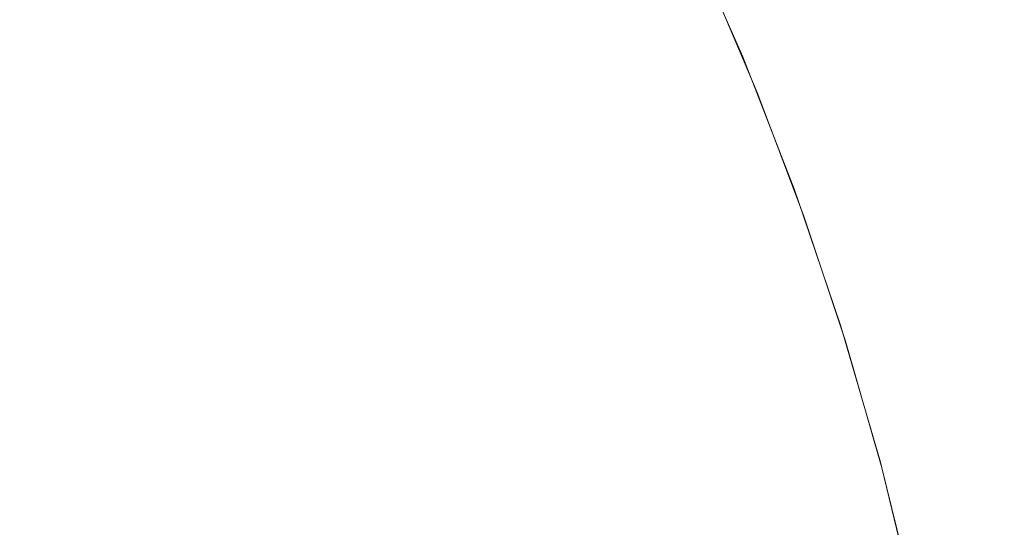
# Model space of a CAD drawing. Header units: centimetres. Extents: x -26 to 27.3, y -25.9 to -24.1.
# Tile 98 of 224: x -8.1472 to -8.1171, y -24.136 to -24.1205. Entities that reach past the tile are written whole.
import ezdxf

# ---------------------------------------------------------------- set-up
doc = ezdxf.new("R2010")
doc.units = ezdxf.units.CM
doc.header["$LTSCALE"] = 2.54
doc.layers.add('Lucido design-1', color=7, linetype='Continuous')

# ---------------------------------------------------------------- blocks, each defined once
blk = doc.blocks.new('Gruppo-7-1')
at = {"color": 7, "linetype": 'Continuous', "lineweight": 9}
for points, invisible_edges in [([(-8.133647, -24.116246, 1181.690062), (-8.131823, -24.119944, 1181.690062), (-8.133114, -24.120546, 1181.6862), (-8.13491, -24.116904, 1181.6862)], 15), ([(-8.143123, -24.116957, 1181.671466), (-8.141321, -24.120241, 1181.671466), (-8.143248, -24.121244, 1181.667991), (-8.145005, -24.118043, 1181.667991)], 15), ([(-8.13491, -24.116904, 1181.6862), (-8.133114, -24.120546, 1181.6862), (-8.134546, -24.121214, 1181.682403), (-8.136312, -24.117634, 1181.682403)], 15), ([(-8.136312, -24.117634, 1181.682403), (-8.134546, -24.121214, 1181.682403), (-8.136118, -24.121947, 1181.678678), (-8.13785, -24.118434, 1181.678678)], 15), ([(-8.127179, -24.117779, 1181.714235), (-8.125428, -24.121758, 1181.714235), (-8.125831, -24.121925, 1181.71012), (-8.127574, -24.117963, 1181.71012)], 15), ([(-8.126937, -24.117666, 1181.718367), (-8.125182, -24.121656, 1181.718367), (-8.125428, -24.121758, 1181.714235), (-8.127179, -24.117779, 1181.714235)], 15), ([(-8.126246, -24.119003, 1181.722727), (-8.125094, -24.12162, 1181.722727), (-8.125182, -24.121656, 1181.718367), (-8.126937, -24.117666, 1181.718367)], 14), ([(-8.145005, -24.118043, 1181.667991), (-8.143248, -24.121244, 1181.667991), (-8.145298, -24.122311, 1181.664611), (-8.147006, -24.119199, 1181.664611)], 15), ([(-8.127574, -24.117963, 1181.71012), (-8.125831, -24.121925, 1181.71012), (-8.126391, -24.122157, 1181.706031), (-8.128123, -24.118219, 1181.706031)], 15), ([(-8.13785, -24.118434, 1181.678678), (-8.136118, -24.121947, 1181.678678), (-8.137825, -24.122743, 1181.67503), (-8.139521, -24.119304, 1181.67503)], 15), ([(-8.128123, -24.118219, 1181.706031), (-8.126391, -24.122157, 1181.706031), (-8.127106, -24.122453, 1181.701974), (-8.128824, -24.118546, 1181.701974)], 15), ([(-25.917482, -24.11862, 1182.413815), (-25.917482, -24.121626, 1182.4151), (27.182518, -24.121626, 1182.4151), (27.182518, -24.11862, 1182.413815)], 10), ([(-8.128824, -24.118546, 1181.701974), (-8.127106, -24.122453, 1181.701974), (-8.127974, -24.122812, 1181.697955), (-8.129676, -24.118943, 1181.697955)], 15), ([(-8.129676, -24.118943, 1181.697955), (-8.127974, -24.122812, 1181.697955), (-8.128993, -24.123235, 1181.693983), (-8.130676, -24.11941, 1181.693983)], 15), ([(-8.125094, -24.12162, 1181.722727), (-8.126246, -24.119003, 1181.722727), (-8.126226, -24.118994, 1181.922727)], 10), ([(-8.126226, -24.118994, 1181.922727), (-8.124649, -24.122711, 1181.922727), (-8.125094, -24.12162, 1181.722727)], 10), ([(-8.126226, -24.118994, 1181.922727), (-8.126128, -24.118994, 1181.927342), (-8.124553, -24.122711, 1181.927275), (-8.124649, -24.122711, 1181.922727)], 7), ([(-8.126128, -24.118994, 1181.927342), (-8.125834, -24.118994, 1181.931949), (-8.124263, -24.122711, 1181.931816), (-8.124553, -24.122711, 1181.927275)], 15), ([(-8.125834, -24.118994, 1181.931949), (-8.125345, -24.118994, 1181.93654), (-8.123781, -24.122711, 1181.936339), (-8.124263, -24.122711, 1181.931816)], 15), ([(-8.125345, -24.118994, 1181.93654), (-8.124662, -24.118994, 1181.941105), (-8.123108, -24.122711, 1181.940838), (-8.123781, -24.122711, 1181.936339)], 15), ([(-8.124662, -24.118994, 1181.941105), (-8.123785, -24.118994, 1181.945637), (-8.122244, -24.122711, 1181.945305), (-8.123108, -24.122711, 1181.940838)], 15), ([(-8.123785, -24.118994, 1181.945637), (-8.122717, -24.118994, 1181.950128), (-8.121191, -24.122711, 1181.949731), (-8.122244, -24.122711, 1181.945305)], 15), ([(-8.122717, -24.118994, 1181.950128), (-8.121459, -24.118994, 1181.95457), (-8.119952, -24.122711, 1181.954108), (-8.121191, -24.122711, 1181.949731)], 15), ([(-8.121459, -24.118994, 1181.95457), (-8.120014, -24.118994, 1181.958954), (-8.118528, -24.122711, 1181.958429), (-8.119952, -24.122711, 1181.954108)], 15), ([(-8.120014, -24.118994, 1181.958954), (-8.118384, -24.118994, 1181.963273), (-8.116921, -24.122711, 1181.962685), (-8.118528, -24.122711, 1181.958429)], 15), ([(-8.118384, -24.118994, 1181.963273), (-8.116572, -24.118994, 1181.967519), (-8.115136, -24.122711, 1181.96687), (-8.116921, -24.122711, 1181.962685)], 15), ([(-8.147006, -24.119199, 1181.664611), (-8.145298, -24.122311, 1181.664611), (-8.147467, -24.12344, 1181.661332), (-8.149123, -24.120421, 1181.661332)], 15), ([(-8.139521, -24.119304, 1181.67503), (-8.137825, -24.122743, 1181.67503), (-8.139665, -24.123601, 1181.671466), (-8.141321, -24.120241, 1181.671466)], 15), ([(-8.130676, -24.11941, 1181.693983), (-8.128993, -24.123235, 1181.693983), (-8.130162, -24.123719, 1181.690062), (-8.131823, -24.119944, 1181.690062)], 15), ([(-8.131823, -24.119944, 1181.690062), (-8.130162, -24.123719, 1181.690062), (-8.131478, -24.124264, 1181.6862), (-8.133114, -24.120546, 1181.6862)], 15), ([(-8.141321, -24.120241, 1181.671466), (-8.139665, -24.123601, 1181.671466), (-8.141633, -24.124519, 1181.667991), (-8.143248, -24.121244, 1181.667991)], 15), ([(-8.133114, -24.120546, 1181.6862), (-8.131478, -24.124264, 1181.6862), (-8.132938, -24.124869, 1181.682403), (-8.134546, -24.121214, 1181.682403)], 15), ([(-8.134546, -24.121214, 1181.682403), (-8.132938, -24.124869, 1181.682403), (-8.13454, -24.125532, 1181.678678), (-8.136118, -24.121947, 1181.678678)], 15), ([(-8.143248, -24.121244, 1181.667991), (-8.141633, -24.124519, 1181.667991), (-8.143728, -24.125496, 1181.664611), (-8.145298, -24.122311, 1181.664611)], 15), ([(27.182518, -24.122542, 1182.415492), (27.182518, -24.121626, 1182.4151), (-25.917482, -24.121626, 1182.4151), (-25.917482, -24.122542, 1182.415492)], 10), ([(-8.125428, -24.121758, 1181.714235), (-8.123852, -24.12581, 1181.714235), (-8.124263, -24.125959, 1181.71012), (-8.125831, -24.121925, 1181.71012)], 15), ([(-8.125182, -24.121656, 1181.718367), (-8.123602, -24.125719, 1181.718367), (-8.123852, -24.12581, 1181.714235), (-8.125428, -24.121758, 1181.714235)], 15), ([(-8.125182, -24.121656, 1181.718367), (-8.125094, -24.12162, 1181.722727), (-8.124667, -24.122718, 1181.722727)], 9), ([(-8.124667, -24.122718, 1181.722727), (-8.123513, -24.125686, 1181.722727), (-8.123602, -24.125719, 1181.718367), (-8.125182, -24.121656, 1181.718367)], 14), ([(-8.124649, -24.122711, 1181.922727), (-8.124667, -24.122718, 1181.722727), (-8.125094, -24.12162, 1181.722727)], 9), ([(-8.136118, -24.121947, 1181.678678), (-8.13454, -24.125532, 1181.678678), (-8.13628, -24.126253, 1181.67503), (-8.137825, -24.122743, 1181.67503)], 15), ([(-8.125831, -24.121925, 1181.71012), (-8.124263, -24.125959, 1181.71012), (-8.124832, -24.126166, 1181.706031), (-8.126391, -24.122157, 1181.706031)], 15), ([(-8.145298, -24.122311, 1181.664611), (-8.143728, -24.125496, 1181.664611), (-8.145944, -24.126529, 1181.661332), (-8.147467, -24.12344, 1181.661332)], 15), ([(-8.126391, -24.122157, 1181.706031), (-8.124832, -24.126166, 1181.706031), (-8.125559, -24.126431, 1181.701974), (-8.127106, -24.122453, 1181.701974)], 15), ([(-25.917482, -24.122542, 1182.415492), (-25.917482, -24.125691, 1182.416682), (27.182518, -24.125691, 1182.416682), (27.182518, -24.122542, 1182.415492)], 10), ([(-8.127106, -24.122453, 1181.701974), (-8.125559, -24.126431, 1181.701974), (-8.126442, -24.126752, 1181.697955), (-8.127974, -24.122812, 1181.697955)], 15), ([(-8.123513, -24.125686, 1181.722727), (-8.124667, -24.122718, 1181.722727), (-8.124649, -24.122711, 1181.922727)], 10), ([(-8.123513, -24.125686, 1181.722727), (-8.124649, -24.122711, 1181.922727), (-8.123226, -24.126485, 1181.922727)], 9), ([(-8.124649, -24.122711, 1181.922727), (-8.124553, -24.122711, 1181.927275), (-8.123131, -24.126485, 1181.927215), (-8.123226, -24.126485, 1181.922727)], 7), ([(-8.124553, -24.122711, 1181.927275), (-8.124263, -24.122711, 1181.931816), (-8.122845, -24.126485, 1181.931695), (-8.123131, -24.126485, 1181.927215)], 15), ([(-8.124263, -24.122711, 1181.931816), (-8.123781, -24.122711, 1181.936339), (-8.122369, -24.126485, 1181.936158), (-8.122845, -24.126485, 1181.931695)], 15), ([(-8.123781, -24.122711, 1181.936339), (-8.123108, -24.122711, 1181.940838), (-8.121705, -24.126485, 1181.940598), (-8.122369, -24.126485, 1181.936158)], 15), ([(-8.123108, -24.122711, 1181.940838), (-8.122244, -24.122711, 1181.945305), (-8.120853, -24.126485, 1181.945005), (-8.121705, -24.126485, 1181.940598)], 15), ([(-8.122244, -24.122711, 1181.945305), (-8.121191, -24.122711, 1181.949731), (-8.119814, -24.126485, 1181.949372), (-8.120853, -24.126485, 1181.945005)], 15), ([(-8.121191, -24.122711, 1181.949731), (-8.119952, -24.122711, 1181.954108), (-8.118591, -24.126485, 1181.953691), (-8.119814, -24.126485, 1181.949372)], 15), ([(-8.119952, -24.122711, 1181.954108), (-8.118528, -24.122711, 1181.958429), (-8.117186, -24.126485, 1181.957955), (-8.118591, -24.126485, 1181.953691)], 15), ([(-8.118528, -24.122711, 1181.958429), (-8.116921, -24.122711, 1181.962685), (-8.115601, -24.126485, 1181.962154), (-8.117186, -24.126485, 1181.957955)], 15), ([(-8.137825, -24.122743, 1181.67503), (-8.13628, -24.126253, 1181.67503), (-8.138156, -24.12703, 1181.671466), (-8.139665, -24.123601, 1181.671466)], 15), ([(-8.127974, -24.122812, 1181.697955), (-8.126442, -24.126752, 1181.697955), (-8.127479, -24.127129, 1181.693983), (-8.128993, -24.123235, 1181.693983)], 15), ([(-8.128993, -24.123235, 1181.693983), (-8.127479, -24.127129, 1181.693983), (-8.128667, -24.127562, 1181.690062), (-8.130162, -24.123719, 1181.690062)], 15), ([(-8.147467, -24.12344, 1181.661332), (-8.145944, -24.126529, 1181.661332), (-8.148277, -24.127617, 1181.658157), (-8.14975, -24.124629, 1181.658157)], 15), ([(-8.139665, -24.123601, 1181.671466), (-8.138156, -24.12703, 1181.671466), (-8.140163, -24.127861, 1181.667991), (-8.141633, -24.124519, 1181.667991)], 15), ([(-8.130162, -24.123719, 1181.690062), (-8.128667, -24.127562, 1181.690062), (-8.130006, -24.128049, 1181.6862), (-8.131478, -24.124264, 1181.6862)], 15), ([(-8.141633, -24.124519, 1181.667991), (-8.140163, -24.127861, 1181.667991), (-8.142298, -24.128746, 1181.664611), (-8.143728, -24.125496, 1181.664611)], 15), ([(-8.131478, -24.124264, 1181.6862), (-8.130006, -24.128049, 1181.6862), (-8.131491, -24.12859, 1181.682403), (-8.132938, -24.124869, 1181.682403)], 15), ([(-8.132938, -24.124869, 1181.682403), (-8.131491, -24.12859, 1181.682403), (-8.13312, -24.129183, 1181.678678), (-8.13454, -24.125532, 1181.678678)], 15), ([(27.182518, -24.126538, 1182.417002), (27.182518, -24.125691, 1182.416682), (-25.917482, -24.125691, 1182.416682), (-25.917482, -24.126538, 1182.417002)], 10), ([(-8.143728, -24.125496, 1181.664611), (-8.142298, -24.128746, 1181.664611), (-8.144557, -24.129681, 1181.661332), (-8.145944, -24.126529, 1181.661332)], 15), ([(-8.13454, -24.125532, 1181.678678), (-8.13312, -24.129183, 1181.678678), (-8.134891, -24.129827, 1181.67503), (-8.13628, -24.126253, 1181.67503)], 15), ([(-8.123602, -24.125719, 1181.718367), (-8.122201, -24.129846, 1181.718367), (-8.122455, -24.129926, 1181.714235), (-8.123852, -24.12581, 1181.714235)], 15), ([(-8.123602, -24.125719, 1181.718367), (-8.123513, -24.125686, 1181.722727), (-8.12324, -24.12649, 1181.722727)], 9), ([(-8.12324, -24.12649, 1181.722727), (-8.12211, -24.129817, 1181.722727), (-8.122201, -24.129846, 1181.718367), (-8.123602, -24.125719, 1181.718367)], 14), ([(-8.123226, -24.126485, 1181.922727), (-8.12324, -24.12649, 1181.722727), (-8.123513, -24.125686, 1181.722727)], 9), ([(-8.124263, -24.125959, 1181.71012), (-8.122871, -24.130057, 1181.71012), (-8.123449, -24.130239, 1181.706031), (-8.124832, -24.126166, 1181.706031)], 15), ([(-8.123852, -24.12581, 1181.714235), (-8.122455, -24.129926, 1181.714235), (-8.122871, -24.130057, 1181.71012), (-8.124263, -24.125959, 1181.71012)], 15), ([(-8.13628, -24.126253, 1181.67503), (-8.134891, -24.129827, 1181.67503), (-8.136798, -24.130521, 1181.671466), (-8.138156, -24.12703, 1181.671466)], 15), ([(-8.124832, -24.126166, 1181.706031), (-8.123449, -24.130239, 1181.706031), (-8.124187, -24.130472, 1181.701974), (-8.125559, -24.126431, 1181.701974)], 15), ([(-25.917482, -24.126538, 1182.417002), (-25.917482, -24.129822, 1182.418085), (27.182518, -24.129822, 1182.418085), (27.182518, -24.126538, 1182.417002)], 10), ([(-8.145944, -24.126529, 1181.661332), (-8.144557, -24.129681, 1181.661332), (-8.146935, -24.130667, 1181.658157), (-8.148277, -24.127617, 1181.658157)], 15), ([(-8.125559, -24.126431, 1181.701974), (-8.124187, -24.130472, 1181.701974), (-8.125083, -24.130755, 1181.697955), (-8.126442, -24.126752, 1181.697955)], 15), ([(-8.12211, -24.129817, 1181.722727), (-8.12324, -24.12649, 1181.722727), (-8.123226, -24.126485, 1181.922727)], 10), ([(-8.12211, -24.129817, 1181.722727), (-8.123226, -24.126485, 1181.922727), (-8.121957, -24.130308, 1181.922727)], 9), ([(-8.123226, -24.126485, 1181.922727), (-8.123131, -24.126485, 1181.927215), (-8.121863, -24.130308, 1181.927161), (-8.121957, -24.130308, 1181.922727)], 7), ([(-8.123131, -24.126485, 1181.927215), (-8.122845, -24.126485, 1181.931695), (-8.121581, -24.130308, 1181.931587), (-8.121863, -24.130308, 1181.927161)], 15), ([(-8.122845, -24.126485, 1181.931695), (-8.122369, -24.126485, 1181.936158), (-8.121111, -24.130308, 1181.935997), (-8.121581, -24.130308, 1181.931587)], 15), ([(-8.122369, -24.126485, 1181.936158), (-8.121705, -24.126485, 1181.940598), (-8.120454, -24.130308, 1181.940383), (-8.121111, -24.130308, 1181.935997)], 15), ([(-8.121705, -24.126485, 1181.940598), (-8.120853, -24.126485, 1181.945005), (-8.119612, -24.130308, 1181.944738), (-8.120454, -24.130308, 1181.940383)], 15), ([(-8.120853, -24.126485, 1181.945005), (-8.119814, -24.126485, 1181.949372), (-8.118586, -24.130308, 1181.949053), (-8.119612, -24.130308, 1181.944738)], 15), ([(-8.119814, -24.126485, 1181.949372), (-8.118591, -24.126485, 1181.953691), (-8.117378, -24.130308, 1181.95332), (-8.118586, -24.130308, 1181.949053)], 15), ([(-8.118591, -24.126485, 1181.953691), (-8.117186, -24.126485, 1181.957955), (-8.115989, -24.130308, 1181.957532), (-8.117378, -24.130308, 1181.95332)], 15), ([(-8.117186, -24.126485, 1181.957955), (-8.115601, -24.126485, 1181.962154), (-8.114423, -24.130308, 1181.961681), (-8.115989, -24.130308, 1181.957532)], 15), ([(-8.126442, -24.126752, 1181.697955), (-8.125083, -24.130755, 1181.697955), (-8.126135, -24.131086, 1181.693983), (-8.127479, -24.127129, 1181.693983)], 15), ([(-8.138156, -24.12703, 1181.671466), (-8.136798, -24.130521, 1181.671466), (-8.138839, -24.131264, 1181.667991), (-8.140163, -24.127861, 1181.667991)], 15), ([(-8.127479, -24.127129, 1181.693983), (-8.126135, -24.131086, 1181.693983), (-8.127342, -24.131467, 1181.690062), (-8.128667, -24.127562, 1181.690062)], 15), ([(-8.148277, -24.127617, 1181.658157), (-8.146935, -24.130667, 1181.658157), (-8.149429, -24.1317, 1181.655094), (-8.150724, -24.128758, 1181.655094)], 15), ([(-8.128667, -24.127562, 1181.690062), (-8.127342, -24.131467, 1181.690062), (-8.1287, -24.131895, 1181.6862), (-8.130006, -24.128049, 1181.6862)], 15), ([(-8.140163, -24.127861, 1181.667991), (-8.138839, -24.131264, 1181.667991), (-8.141011, -24.132055, 1181.664611), (-8.142298, -24.128746, 1181.664611)], 15), ([(-8.130006, -24.128049, 1181.6862), (-8.1287, -24.131895, 1181.6862), (-8.130208, -24.132371, 1181.682403), (-8.131491, -24.12859, 1181.682403)], 15), ([(-8.131491, -24.12859, 1181.682403), (-8.130208, -24.132371, 1181.682403), (-8.131861, -24.132892, 1181.678678), (-8.13312, -24.129183, 1181.678678)], 15), ([(-8.142298, -24.128746, 1181.664611), (-8.141011, -24.132055, 1181.664611), (-8.143308, -24.132891, 1181.661332), (-8.144557, -24.129681, 1181.661332)], 15), ([(-8.13312, -24.129183, 1181.678678), (-8.131861, -24.132892, 1181.678678), (-8.133658, -24.133458, 1181.67503), (-8.134891, -24.129827, 1181.67503)], 15), ([(27.182518, -24.130601, 1182.418342), (27.182518, -24.129822, 1182.418085), (-25.917482, -24.129822, 1182.418085), (-25.917482, -24.130601, 1182.418342)], 10), ([(-8.144557, -24.129681, 1181.661332), (-8.143308, -24.132891, 1181.661332), (-8.145728, -24.133772, 1181.658157), (-8.146935, -24.130667, 1181.658157)], 15), ([(-8.134891, -24.129827, 1181.67503), (-8.133658, -24.133458, 1181.67503), (-8.135594, -24.134069, 1181.671466), (-8.136798, -24.130521, 1181.671466)], 15), ([(-8.122455, -24.129926, 1181.714235), (-8.121238, -24.1341, 1181.714235), (-8.12166, -24.134213, 1181.71012), (-8.122871, -24.130057, 1181.71012)], 15), ([(-8.122201, -24.129846, 1181.718367), (-8.120981, -24.134031, 1181.718367), (-8.121238, -24.1341, 1181.714235), (-8.122455, -24.129926, 1181.714235)], 15), ([(-8.122201, -24.129846, 1181.718367), (-8.12211, -24.129817, 1181.722727), (-8.121967, -24.130311, 1181.722727)], 9), ([(-8.121967, -24.130311, 1181.722727), (-8.120889, -24.134006, 1181.722727), (-8.120981, -24.134031, 1181.718367), (-8.122201, -24.129846, 1181.718367)], 14), ([(-8.121957, -24.130308, 1181.922727), (-8.121967, -24.130311, 1181.722727), (-8.12211, -24.129817, 1181.722727)], 9), ([(-8.123449, -24.130239, 1181.706031), (-8.122245, -24.134369, 1181.706031), (-8.122992, -24.13457, 1181.701974), (-8.124187, -24.130472, 1181.701974)], 15), ([(-8.122871, -24.130057, 1181.71012), (-8.12166, -24.134213, 1181.71012), (-8.122245, -24.134369, 1181.706031), (-8.123449, -24.130239, 1181.706031)], 15), ([(-8.136798, -24.130521, 1181.671466), (-8.135594, -24.134069, 1181.671466), (-8.137666, -24.134722, 1181.667991), (-8.138839, -24.131264, 1181.667991)], 15), ([(-8.124187, -24.130472, 1181.701974), (-8.122992, -24.13457, 1181.701974), (-8.1239, -24.134813, 1181.697955), (-8.125083, -24.130755, 1181.697955)], 15), ([(-8.120889, -24.134006, 1181.722727), (-8.121967, -24.130311, 1181.722727), (-8.121957, -24.130308, 1181.922727)], 10), ([(-8.121957, -24.130308, 1181.922727), (-8.120844, -24.134175, 1181.922727), (-8.120848, -24.134175, 1181.722727), (-8.120889, -24.134006, 1181.722727)], 10), ([(-8.121957, -24.130308, 1181.922727), (-8.121863, -24.130308, 1181.927161), (-8.120751, -24.134175, 1181.927114), (-8.120844, -24.134175, 1181.922727)], 7), ([(-8.121863, -24.130308, 1181.927161), (-8.121581, -24.130308, 1181.931587), (-8.120472, -24.134175, 1181.931493), (-8.120751, -24.134175, 1181.927114)], 15), ([(-8.121581, -24.130308, 1181.931587), (-8.121111, -24.130308, 1181.935997), (-8.120007, -24.134175, 1181.935856), (-8.120472, -24.134175, 1181.931493)], 15), ([(-8.121111, -24.130308, 1181.935997), (-8.120454, -24.130308, 1181.940383), (-8.119358, -24.134175, 1181.940195), (-8.120007, -24.134175, 1181.935856)], 15), ([(-8.120454, -24.130308, 1181.940383), (-8.119612, -24.130308, 1181.944738), (-8.118525, -24.134175, 1181.944503), (-8.119358, -24.134175, 1181.940195)], 15), ([(-8.119612, -24.130308, 1181.944738), (-8.118586, -24.130308, 1181.949053), (-8.117509, -24.134175, 1181.948772), (-8.118525, -24.134175, 1181.944503)], 15), ([(-8.118586, -24.130308, 1181.949053), (-8.117378, -24.130308, 1181.95332), (-8.116314, -24.134175, 1181.952994), (-8.117509, -24.134175, 1181.948772)], 15), ([(-8.117378, -24.130308, 1181.95332), (-8.115989, -24.130308, 1181.957532), (-8.11494, -24.134175, 1181.957161), (-8.116314, -24.134175, 1181.952994)], 15), ([(-25.917482, -24.130601, 1182.418342), (-25.917482, -24.13401, 1182.419307), (27.182518, -24.13401, 1182.419307), (27.182518, -24.130601, 1182.418342)], 10), ([(-8.146935, -24.130667, 1181.658157), (-8.145728, -24.133772, 1181.658157), (-8.148264, -24.134695, 1181.655094), (-8.149429, -24.1317, 1181.655094)], 15), ([(-8.125083, -24.130755, 1181.697955), (-8.1239, -24.134813, 1181.697955), (-8.124966, -24.135098, 1181.693983), (-8.126135, -24.131086, 1181.693983)], 15), ([(-8.126135, -24.131086, 1181.693983), (-8.124966, -24.135098, 1181.693983), (-8.126188, -24.135426, 1181.690062), (-8.127342, -24.131467, 1181.690062)], 15), ([(-8.138839, -24.131264, 1181.667991), (-8.137666, -24.134722, 1181.667991), (-8.13987, -24.135417, 1181.664611), (-8.141011, -24.132055, 1181.664611)], 15), ([(-8.127342, -24.131467, 1181.690062), (-8.126188, -24.135426, 1181.690062), (-8.127564, -24.135794, 1181.6862), (-8.1287, -24.131895, 1181.6862)], 15), ([(-8.1287, -24.131895, 1181.6862), (-8.127564, -24.135794, 1181.6862), (-8.129091, -24.136204, 1181.682403), (-8.130208, -24.132371, 1181.682403)], 15), ([(-8.141011, -24.132055, 1181.664611), (-8.13987, -24.135417, 1181.664611), (-8.142201, -24.136152, 1181.661332), (-8.143308, -24.132891, 1181.661332)], 15), ([(-8.130208, -24.132371, 1181.682403), (-8.129091, -24.136204, 1181.682403), (-8.130765, -24.136652, 1181.678678), (-8.131861, -24.132892, 1181.678678)], 15), ([(-8.143308, -24.132891, 1181.661332), (-8.142201, -24.136152, 1181.661332), (-8.144657, -24.136926, 1181.658157), (-8.145728, -24.133772, 1181.658157)], 15), ([(-8.131861, -24.132892, 1181.678678), (-8.130765, -24.136652, 1181.678678), (-8.132585, -24.13714, 1181.67503), (-8.133658, -24.133458, 1181.67503)], 15), ([(-8.133658, -24.133458, 1181.67503), (-8.132585, -24.13714, 1181.67503), (-8.134546, -24.137665, 1181.671466), (-8.135594, -24.134069, 1181.671466)], 15), ([(-8.145728, -24.133772, 1181.658157), (-8.144657, -24.136926, 1181.658157), (-8.147231, -24.137738, 1181.655094), (-8.148264, -24.134695, 1181.655094)], 15), ([(27.182518, -24.134724, 1182.419509), (27.182518, -24.13401, 1182.419307), (-25.917482, -24.13401, 1182.419307), (-25.917482, -24.134724, 1182.419509)], 10), ([(-8.135594, -24.134069, 1181.671466), (-8.134546, -24.137665, 1181.671466), (-8.136644, -24.138227, 1181.667991), (-8.137666, -24.134722, 1181.667991)], 15), ([(-8.121238, -24.1341, 1181.714235), (-8.120205, -24.138322, 1181.714235), (-8.120631, -24.138417, 1181.71012), (-8.12166, -24.134213, 1181.71012)], 15), ([(-8.120981, -24.134031, 1181.718367), (-8.119945, -24.138265, 1181.718367), (-8.120205, -24.138322, 1181.714235), (-8.121238, -24.1341, 1181.714235)], 15), ([(-8.120981, -24.134031, 1181.718367), (-8.120889, -24.134006, 1181.722727), (-8.120848, -24.134175, 1181.722727)], 9), ([(-8.119945, -24.138265, 1181.718367), (-8.120981, -24.134031, 1181.718367), (-8.120848, -24.134175, 1181.722727), (-8.119893, -24.138079, 1181.722727)], 11), ([(-8.122245, -24.134369, 1181.706031), (-8.121223, -24.138548, 1181.706031), (-8.121978, -24.138715, 1181.701974), (-8.122992, -24.13457, 1181.701974)], 15), ([(-8.12166, -24.134213, 1181.71012), (-8.120631, -24.138417, 1181.71012), (-8.121223, -24.138548, 1181.706031), (-8.122245, -24.134369, 1181.706031)], 15), ([(-8.120848, -24.134175, 1181.722727), (-8.120844, -24.134175, 1181.922727), (-8.119889, -24.138078, 1181.922727), (-8.119893, -24.138079, 1181.722727)], 5), ([(-8.120844, -24.134175, 1181.922727), (-8.120751, -24.134175, 1181.927114), (-8.119797, -24.138078, 1181.927073), (-8.119889, -24.138078, 1181.922727)], 7), ([(-8.120751, -24.134175, 1181.927114), (-8.120472, -24.134175, 1181.931493), (-8.119521, -24.138078, 1181.931412), (-8.119797, -24.138078, 1181.927073)], 15), ([(-8.120472, -24.134175, 1181.931493), (-8.120007, -24.134175, 1181.935856), (-8.11906, -24.138078, 1181.935735), (-8.119521, -24.138078, 1181.931412)], 15), ([(-8.120007, -24.134175, 1181.935856), (-8.119358, -24.134175, 1181.940195), (-8.118416, -24.138078, 1181.940034), (-8.11906, -24.138078, 1181.935735)], 15), ([(-8.119358, -24.134175, 1181.940195), (-8.118525, -24.134175, 1181.944503), (-8.117591, -24.138078, 1181.944302), (-8.118416, -24.138078, 1181.940034)], 15), ([(-8.118525, -24.134175, 1181.944503), (-8.117509, -24.134175, 1181.948772), (-8.116585, -24.138078, 1181.948532), (-8.117591, -24.138078, 1181.944302)], 15), ([(-8.117509, -24.134175, 1181.948772), (-8.116314, -24.134175, 1181.952994), (-8.115401, -24.138078, 1181.952714), (-8.116585, -24.138078, 1181.948532)], 15), ([(-25.917482, -24.134724, 1182.419509), (-25.917482, -24.138247, 1182.420345), (27.182518, -24.138247, 1182.420345), (27.182518, -24.134724, 1182.419509)], 10), ([(-8.137666, -24.134722, 1181.667991), (-8.136644, -24.138227, 1181.667991), (-8.138876, -24.138826, 1181.664611), (-8.13987, -24.135417, 1181.664611)], 15), ([(-8.122992, -24.13457, 1181.701974), (-8.121978, -24.138715, 1181.701974), (-8.122895, -24.138919, 1181.697955), (-8.1239, -24.134813, 1181.697955)], 15), ([(-8.1239, -24.134813, 1181.697955), (-8.122895, -24.138919, 1181.697955), (-8.123973, -24.139157, 1181.693983), (-8.124966, -24.135098, 1181.693983)], 15), ([(-8.124966, -24.135098, 1181.693983), (-8.123973, -24.139157, 1181.693983), (-8.125208, -24.139431, 1181.690062), (-8.126188, -24.135426, 1181.690062)], 15), ([(-8.13987, -24.135417, 1181.664611), (-8.138876, -24.138826, 1181.664611), (-8.141238, -24.139458, 1181.661332), (-8.142201, -24.136152, 1181.661332)], 15), ([(-8.126188, -24.135426, 1181.690062), (-8.125208, -24.139431, 1181.690062), (-8.126599, -24.13974, 1181.6862), (-8.127564, -24.135794, 1181.6862)], 15), ([(-8.127564, -24.135794, 1181.6862), (-8.126599, -24.13974, 1181.6862), (-8.128142, -24.140082, 1181.682403), (-8.129091, -24.136204, 1181.682403)], 15)]:
    blk.add_3dface(points, dxfattribs=dict(at, invisible_edges=invisible_edges))

msp = doc.modelspace()

# ---------------------------------------------------------------- block references
at = {"layer": 'Lucido design-1', "color": 7}
msp.add_blockref('Gruppo-7-1', (0, 0), dxfattribs=at)

doc.saveas('drawing.dxf')
